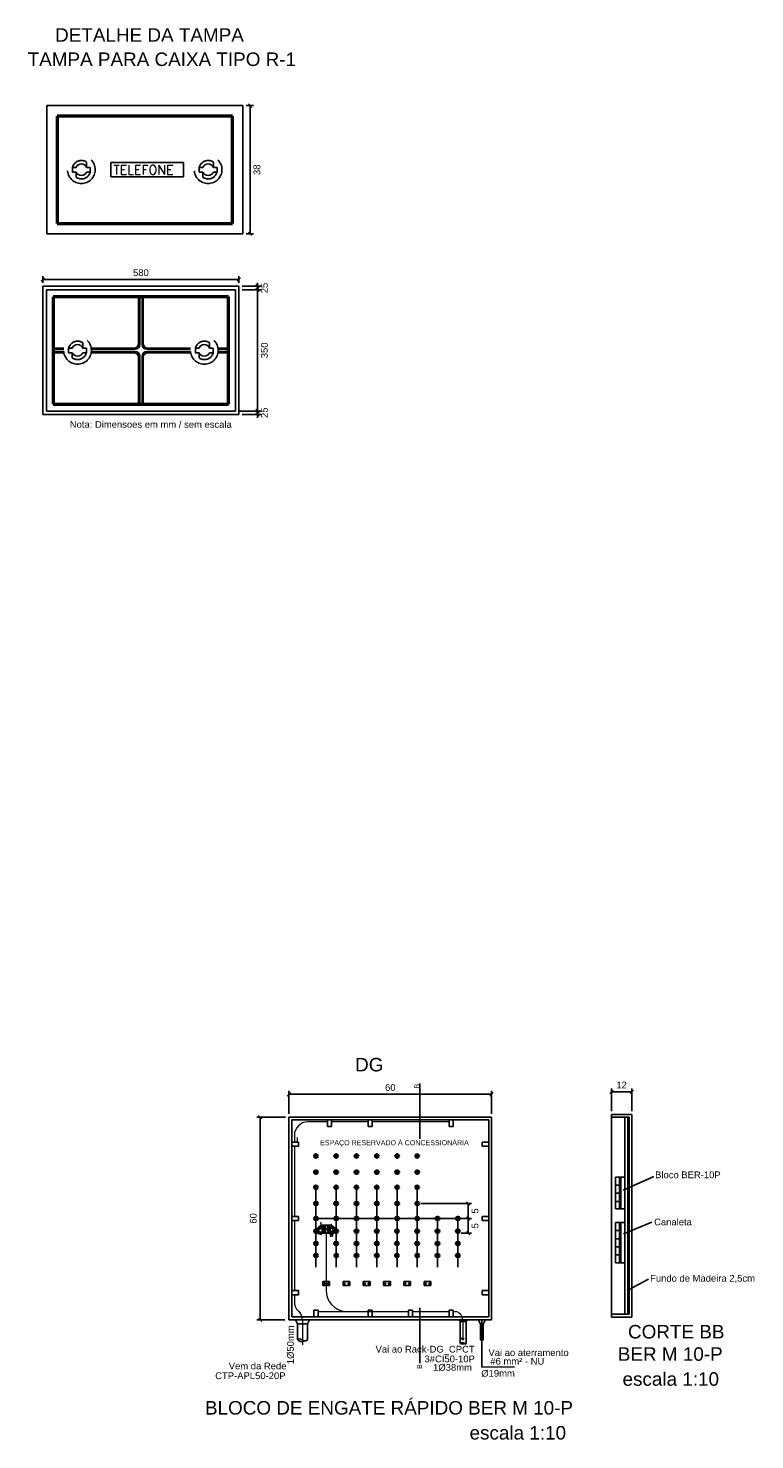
# Model space of a CAD drawing. Header units: millimetres. Extents: x 15 to 133, y 12 to 160.
# Tile 88 of 92: x 130.81 to 132.96, y 14.54 to 18.72. Entities that reach past the tile are written whole.
import ezdxf

# ---------------------------------------------------------------- set-up
doc = ezdxf.new("R2010")
doc.units = ezdxf.units.MM
doc.header["$MEASUREMENT"] = 0
doc.linetypes.add('HIDDEN2', pattern=[0.1875, 0.125, -0.0625])
for name, color, linetype, lineweight in [('Cotas -Marco Polo', 1, 'Continuous', 18), ('Fiação - Marco Polo', 3, 'Continuous', 9), ('Layout - Marco Polo', 252, 'Continuous', 25), ('Layout 01 - Marco Polo', 152, 'Continuous', 25), ('Layout-02 - Marco Polo', 243, 'Continuous', 50), ('Linha de Chamada - Marco Polo', 1, 'Continuous', 25), ('Projeção - Marco Polo', 50, 'Continuous', 25), ('Textos - Marco Polo', 143, 'Continuous', 25), ('Títulos - Marco Polo', 142, 'Continuous', 50)]:
    doc.layers.add(name, color=color, linetype=linetype, lineweight=lineweight)
doc.layers.get('0').off()
doc.styles.add('ROMAND', font='romand__.ttf', dxfattribs={"height": 5})
doc.styles.add('romans', font='romans')
doc.styles.add('Textos 1-10 - Marco Polo', font='arial.ttf', dxfattribs={"height": 0.02})
doc.styles.add('Textos 1-20 - Marco Polo', font='arial.ttf', dxfattribs={"height": 0.04})
doc.styles.add('Títulos 1-10 - Marco Polo', font='arial.ttf', dxfattribs={"height": 0.04})
doc.dimstyles.new('Escala 1-10 - Marco Polo', dxfattribs={"dimtxt": 0.02, "dimasz": 0.01, "dimexe": 0.01, "dimexo": 0.01, "dimgap": 0.01, "dimtad": 2, "dimdec": 0, "dimlfac": 100, "dimzin": 0, "dimdsep": 46, "dimtxsty": 'Textos 1-10 - Marco Polo', "dimblk": 'OBLIQUE', "dimcen": 0.01, "dimclrt": 2, "dimadec": 0, "dimazin": 0, "dimtfac": 1, "dimtdec": 0, "dimtix": 1, "dimtmove": 0, "dimatfit": 3, "dimfxl": 0, "dimtolj": 1, "dimtzin": 0, "dimarcsym": 0})

# ---------------------------------------------------------------- blocks, each defined once
blk = doc.blocks.new('_OBLIQUE')
at = {"color": 0, "linetype": 'ByBlock', "lineweight": -2}
blk.add_line((-0.5, -0.5), (0.5, 0.5), dxfattribs=at)
blk = doc.blocks.new('*D33')
at = {"layer": 'Cotas -Marco Polo', "color": 0, "lineweight": -2, "transparency": 16777216}
for p, q in [((131.5692, 15.4992), (131.4836, 15.4992)), ((131.4936, 15.4992), (131.4936, 14.8992)), ((131.5667, 14.8992), (131.4836, 14.8992))]:
    blk.add_line(p, q, dxfattribs=at)
at = {"layer": 'Defpoints', "color": 0, "transparency": 16777216}
for p in [(131.5792, 15.4992), (131.4936, 14.8992), (131.5767, 14.8992)]:
    blk.add_point(p, dxfattribs=at)
at = {"layer": 'Cotas -Marco Polo', "color": 0, "lineweight": -2, "transparency": 16777216, "xscale": 0.01, "yscale": 0.01, "zscale": 0.01}
for p, rotation in [((131.4936, 15.4992), 90), ((131.4936, 14.8992), 270)]:
    blk.add_blockref('_OBLIQUE', p, dxfattribs=dict(at, rotation=rotation))
at = {"layer": 'Cotas -Marco Polo', "color": 2, "transparency": 16777216, "insert": (131.4734, 15.1992), "char_height": 0.02, "attachment_point": 5, "rotation": 90, "style": 'Textos 1-10 - Marco Polo'}
blk.add_mtext('\\A1;60', dxfattribs=at)
blk = doc.blocks.new('*D22')
at = {"layer": 'Cotas -Marco Polo', "color": 0, "lineweight": -2, "transparency": 16777216}
for p, q in [((131.5792, 15.5092), (131.5792, 15.5766)), ((131.5792, 15.5666), (132.1792, 15.5666)), ((132.1792, 15.5092), (132.1792, 15.5766))]:
    blk.add_line(p, q, dxfattribs=at)
at = {"layer": 'Defpoints', "color": 0, "transparency": 16777216}
for p in [(132.1792, 15.5666), (131.5792, 15.4992), (132.1792, 15.4992)]:
    blk.add_point(p, dxfattribs=at)
at = {"layer": 'Cotas -Marco Polo', "color": 0, "lineweight": -2, "transparency": 16777216, "xscale": 0.01, "yscale": 0.01, "zscale": 0.01, "rotation": 180}
blk.add_blockref('_OBLIQUE', (131.5792, 15.5666), dxfattribs=at)
at = {"layer": 'Cotas -Marco Polo', "color": 0, "lineweight": -2, "transparency": 16777216, "xscale": 0.01, "yscale": 0.01, "zscale": 0.01}
blk.add_blockref('_OBLIQUE', (132.1792, 15.5666), dxfattribs=at)
at = {"layer": 'Cotas -Marco Polo', "color": 2, "transparency": 16777216, "insert": (131.8792, 15.5868), "char_height": 0.02, "attachment_point": 5, "style": 'Textos 1-10 - Marco Polo'}
blk.add_mtext('\\A1;60', dxfattribs=at)
blk = doc.blocks.new('*D34')
at = {"layer": 'Cotas -Marco Polo', "color": 0, "lineweight": -2, "transparency": 16777216}
for p, q in [((132.5341, 15.5171), (132.5341, 15.5841)), ((132.5341, 15.5741), (132.5941, 15.5741)), ((132.5941, 15.5171), (132.5941, 15.5841))]:
    blk.add_line(p, q, dxfattribs=at)
at = {"layer": 'Defpoints', "color": 0, "transparency": 16777216}
for p in [(132.5941, 15.5741), (132.5341, 15.5071), (132.5941, 15.5071)]:
    blk.add_point(p, dxfattribs=at)
at = {"layer": 'Cotas -Marco Polo', "color": 0, "lineweight": -2, "transparency": 16777216, "xscale": 0.01, "yscale": 0.01, "zscale": 0.01, "rotation": 180}
blk.add_blockref('_OBLIQUE', (132.5341, 15.5741), dxfattribs=at)
at = {"layer": 'Cotas -Marco Polo', "color": 0, "lineweight": -2, "transparency": 16777216, "xscale": 0.01, "yscale": 0.01, "zscale": 0.01}
blk.add_blockref('_OBLIQUE', (132.5941, 15.5741), dxfattribs=at)
at = {"layer": 'Cotas -Marco Polo', "color": 2, "transparency": 16777216, "insert": (132.5641, 15.5942), "char_height": 0.02, "attachment_point": 5, "style": 'Textos 1-10 - Marco Polo'}
blk.add_mtext('\\A1;12', dxfattribs=at)
blk = doc.blocks.new('*D35')
at = {"layer": 'Cotas -Marco Polo', "color": 0, "lineweight": -2, "transparency": 16777216}
for p, q in [((131.9692, 15.2432), (132.1199, 15.2432)), ((132.1099, 15.1992), (132.1099, 15.2432)), ((132.0892, 15.1992), (132.1199, 15.1992))]:
    blk.add_line(p, q, dxfattribs=at)
at = {"layer": 'Defpoints', "color": 0, "transparency": 16777216}
for p in [(131.9592, 15.2432), (132.1099, 15.2432), (132.0792, 15.1992)]:
    blk.add_point(p, dxfattribs=at)
at = {"layer": 'Cotas -Marco Polo', "color": 0, "lineweight": -2, "transparency": 16777216, "xscale": 0.01, "yscale": 0.01, "zscale": 0.01}
for p, rotation in [((132.1099, 15.2432), 90), ((132.1099, 15.1992), 270)]:
    blk.add_blockref('_OBLIQUE', p, dxfattribs=dict(at, rotation=rotation))
at = {"layer": 'Cotas -Marco Polo', "color": 2, "transparency": 16777216, "insert": (132.1301, 15.2212), "char_height": 0.02, "attachment_point": 5, "rotation": 90, "style": 'Textos 1-10 - Marco Polo'}
blk.add_mtext('\\A1;5', dxfattribs=at)
blk = doc.blocks.new('*D23')
at = {"layer": 'Cotas -Marco Polo', "color": 0, "lineweight": -2, "transparency": 16777216}
for p, q in [((131.4528, 18.4942), (131.474, 18.4942)), ((131.464, 18.4942), (131.464, 18.1147)), ((131.4524, 18.1147), (131.474, 18.1147))]:
    blk.add_line(p, q, dxfattribs=at)
at = {"layer": 'Defpoints', "color": 0, "transparency": 16777216}
for p in [(131.4428, 18.4942), (131.4424, 18.1147), (131.464, 18.1147)]:
    blk.add_point(p, dxfattribs=at)
at = {"layer": 'Cotas -Marco Polo', "color": 0, "lineweight": -2, "transparency": 16777216, "xscale": 0.01, "yscale": 0.01, "zscale": 0.01}
for p, rotation in [((131.464, 18.4942), 90), ((131.464, 18.1147), 270)]:
    blk.add_blockref('_OBLIQUE', p, dxfattribs=dict(at, rotation=rotation))
at = {"layer": 'Cotas -Marco Polo', "color": 2, "transparency": 16777216, "insert": (131.4843, 18.3045), "char_height": 0.02, "attachment_point": 5, "rotation": 90, "style": 'Textos 1-10 - Marco Polo'}
blk.add_mtext('\\A1;38', dxfattribs=at)
blk = doc.blocks.new('*D24')
at = {"layer": 'Cotas -Marco Polo', "color": 0, "lineweight": -2, "transparency": 16777216}
for p, q in [((130.8505, 17.9692), (130.8505, 17.9893)), ((130.8505, 17.9793), (131.431, 17.9793)), ((131.431, 17.9692), (131.431, 17.9893))]:
    blk.add_line(p, q, dxfattribs=at)
at = {"layer": 'Defpoints', "color": 0, "transparency": 16777216}
for p in [(131.431, 17.9793), (130.8505, 17.9592), (131.431, 17.9592)]:
    blk.add_point(p, dxfattribs=at)
at = {"layer": 'Cotas -Marco Polo', "color": 0, "lineweight": -2, "transparency": 16777216, "xscale": 0.01, "yscale": 0.01, "zscale": 0.01, "rotation": 180}
blk.add_blockref('_OBLIQUE', (130.8505, 17.9793), dxfattribs=at)
at = {"layer": 'Cotas -Marco Polo', "color": 0, "lineweight": -2, "transparency": 16777216, "xscale": 0.01, "yscale": 0.01, "zscale": 0.01}
blk.add_blockref('_OBLIQUE', (131.431, 17.9793), dxfattribs=at)
at = {"layer": 'Cotas -Marco Polo', "color": 2, "transparency": 16777216, "insert": (131.1408, 17.9995), "char_height": 0.02, "attachment_point": 5, "style": 'Textos 1-10 - Marco Polo'}
blk.add_mtext('\\A1;580', dxfattribs=at)
blk = doc.blocks.new('*D25')
at = {"layer": 'Cotas -Marco Polo', "color": 0, "lineweight": -2, "transparency": 16777216}
for p, q in [((131.441, 17.9592), (131.4962, 17.9592)), ((131.441, 17.9491), (131.4962, 17.9491)), ((131.4862, 17.9592), (131.4862, 17.9692)), ((131.4862, 17.9592), (131.4862, 17.9491)), ((131.4862, 17.9491), (131.4862, 17.9391))]:
    blk.add_line(p, q, dxfattribs=at)
at = {"layer": 'Defpoints', "color": 0, "transparency": 16777216}
for p in [(131.431, 17.9592), (131.431, 17.9491), (131.4862, 17.9491)]:
    blk.add_point(p, dxfattribs=at)
at = {"layer": 'Cotas -Marco Polo', "color": 0, "lineweight": -2, "transparency": 16777216, "xscale": 0.01, "yscale": 0.01, "zscale": 0.01}
for p, rotation in [((131.4862, 17.9592), 270), ((131.4862, 17.9491), 90)]:
    blk.add_blockref('_OBLIQUE', p, dxfattribs=dict(at, rotation=rotation))
at = {"layer": 'Cotas -Marco Polo', "color": 2, "transparency": 16777216, "insert": (131.5064, 17.9542), "char_height": 0.02, "attachment_point": 5, "rotation": 90, "style": 'Textos 1-10 - Marco Polo'}
blk.add_mtext('\\A1;25', dxfattribs=at)
blk = doc.blocks.new('*D36')
at = {"layer": 'Cotas -Marco Polo', "color": 0, "lineweight": -2, "transparency": 16777216}
for p, q in [((131.441, 17.9491), (131.4962, 17.9491)), ((131.4862, 17.9491), (131.4862, 17.59)), ((131.4308, 17.59), (131.4962, 17.59))]:
    blk.add_line(p, q, dxfattribs=at)
at = {"layer": 'Defpoints', "color": 0, "transparency": 16777216}
for p in [(131.431, 17.9491), (131.4208, 17.59), (131.4862, 17.59)]:
    blk.add_point(p, dxfattribs=at)
at = {"layer": 'Cotas -Marco Polo', "color": 0, "lineweight": -2, "transparency": 16777216, "xscale": 0.01, "yscale": 0.01, "zscale": 0.01}
for p, rotation in [((131.4862, 17.9491), 90), ((131.4862, 17.59), 270)]:
    blk.add_blockref('_OBLIQUE', p, dxfattribs=dict(at, rotation=rotation))
at = {"layer": 'Cotas -Marco Polo', "color": 2, "transparency": 16777216, "insert": (131.5065, 17.7695), "char_height": 0.02, "attachment_point": 5, "rotation": 90, "style": 'Textos 1-10 - Marco Polo'}
blk.add_mtext('\\A1;350', dxfattribs=at)
blk = doc.blocks.new('*D37')
at = {"layer": 'Cotas -Marco Polo', "color": 0, "lineweight": -2, "transparency": 16777216}
for p, q in [((131.4862, 17.59), (131.4862, 17.6)), ((131.4308, 17.59), (131.4962, 17.59)), ((131.441, 17.5797), (131.4962, 17.5797)), ((131.4862, 17.59), (131.4862, 17.5797)), ((131.4862, 17.5797), (131.4862, 17.5697))]:
    blk.add_line(p, q, dxfattribs=at)
at = {"layer": 'Defpoints', "color": 0, "transparency": 16777216}
for p in [(131.4208, 17.59), (131.431, 17.5797), (131.4862, 17.5797)]:
    blk.add_point(p, dxfattribs=at)
at = {"layer": 'Cotas -Marco Polo', "color": 0, "lineweight": -2, "transparency": 16777216, "xscale": 0.01, "yscale": 0.01, "zscale": 0.01}
for p, rotation in [((131.4862, 17.59), 270), ((131.4862, 17.5797), 90)]:
    blk.add_blockref('_OBLIQUE', p, dxfattribs=dict(at, rotation=rotation))
at = {"layer": 'Cotas -Marco Polo', "color": 2, "transparency": 16777216, "insert": (131.5064, 17.5849), "char_height": 0.02, "attachment_point": 5, "rotation": 90, "style": 'Textos 1-10 - Marco Polo'}
blk.add_mtext('\\A1;25', dxfattribs=at)
blk = doc.blocks.new('*D28')
at = {"layer": 'Cotas -Marco Polo', "color": 0, "lineweight": -2, "transparency": 16777216}
for p, q in [((131.9692, 15.1992), (132.1199, 15.1992)), ((132.1099, 15.1552), (132.1099, 15.1992)), ((132.0892, 15.1552), (132.1199, 15.1552))]:
    blk.add_line(p, q, dxfattribs=at)
at = {"layer": 'Defpoints', "color": 0, "transparency": 16777216}
for p in [(131.9592, 15.1992), (132.1099, 15.1992), (132.0792, 15.1552)]:
    blk.add_point(p, dxfattribs=at)
at = {"layer": 'Cotas -Marco Polo', "color": 0, "lineweight": -2, "transparency": 16777216, "xscale": 0.01, "yscale": 0.01, "zscale": 0.01}
for p, rotation in [((132.1099, 15.1992), 90), ((132.1099, 15.1552), 270)]:
    blk.add_blockref('_OBLIQUE', p, dxfattribs=dict(at, rotation=rotation))
at = {"layer": 'Cotas -Marco Polo', "color": 2, "transparency": 16777216, "insert": (132.1301, 15.1772), "char_height": 0.02, "attachment_point": 5, "rotation": 90, "style": 'Textos 1-10 - Marco Polo'}
blk.add_mtext('\\A1;5', dxfattribs=at)

msp = doc.modelspace()

# ---------------------------------------------------------------- linework, layer by layer
at = {"layer": 'Fiação - Marco Polo'}
for p, q in [((131.6932, 15.4852), (131.6352, 15.4852)), ((131.8132, 15.4852), (131.7052, 15.4852)), ((132.0532, 15.4852), (131.8252, 15.4852)), ((131.5952, 15.4452), (131.5952, 15.4252)), ((131.6032, 15.4392), (131.6032, 15.4252)), ((131.5952, 15.4132), (131.5952, 15.2052)), ((131.5952, 15.1932), (131.5952, 14.9852)), ((131.6892, 15.1552), (131.6892, 14.9871)), ((131.5952, 14.9732), (131.5952, 14.9511)), ((131.6652, 14.9232), (131.9332, 14.9232)), ((131.9452, 14.9232), (132.0532, 14.9232)), ((132.0652, 14.9232), (132.0718, 14.9232)), ((131.6192, 14.8992), (131.6192, 14.8251)), ((132.094, 14.8386), (132.0905, 14.8458)), ((132.094, 14.8386), (132.0975, 14.8458))]:
    msp.add_line(p, q, dxfattribs=at)
at = {"layer": 'Fiação - Marco Polo', "linetype": 'HIDDEN2', "ltscale": 0.05}
msp.add_line((132.0936, 14.8977), (132.094, 14.8386), dxfattribs=at)
at = {"layer": 'Fiação - Marco Polo'}
for centre, radius, start, end in [((131.6352, 15.4452), 0.04, 90, 180), ((131.7522, 14.986), 0.063, 178.9498, 264.4421), ((131.6297, 14.9511), 0.0346, 179.8459, 238.1641), ((132.0693, 14.899), 0.0244, 356.9033, 84.0505), ((131.5698, 14.8946), 0.0496, 5.3771, 33.0678)]:
    msp.add_arc(centre, radius, start, end, dxfattribs=at)
at = {"layer": 'Layout - Marco Polo'}
for p, q in [((130.938, 18.3113), (130.9488, 18.3113)), ((130.938, 18.3113), (130.938, 18.2976)), ((130.9801, 18.3113), (130.9801, 18.3269)), ((130.9801, 18.3113), (130.9909, 18.3113)), ((130.9909, 18.3113), (130.9909, 18.2976)), ((131.3133, 18.3113), (131.3241, 18.3113)), ((131.3133, 18.3113), (131.3133, 18.2976)), ((131.3555, 18.3113), (131.3555, 18.3269)), ((131.3555, 18.3113), (131.3663, 18.3113)), ((131.3663, 18.3113), (131.3663, 18.2976)), ((130.938, 18.2976), (130.9488, 18.2976)), ((130.9488, 18.2976), (130.9488, 18.2821)), ((130.9801, 18.2976), (130.9909, 18.2976)), ((131.3133, 18.2976), (131.3241, 18.2976)), ((131.3241, 18.2976), (131.3241, 18.2821)), ((131.3555, 18.2976), (131.3663, 18.2976)), ((131.1339, 17.9284), (131.1339, 17.79)), ((131.1373, 17.9284), (131.1373, 17.7866)), ((131.1442, 17.9284), (131.1442, 17.7866)), ((131.1476, 17.9284), (131.1476, 17.79)), ((130.9122, 17.7763), (130.8813, 17.7763)), ((130.9122, 17.7729), (130.8813, 17.7729)), ((130.9122, 17.766), (130.8813, 17.766)), ((131.1203, 17.7763), (130.994, 17.7763)), ((131.1237, 17.7729), (130.994, 17.7729)), ((131.1237, 17.766), (130.994, 17.766)), ((131.2876, 17.7729), (131.1579, 17.7729)), ((131.2876, 17.766), (131.1579, 17.766)), ((131.2876, 17.7763), (131.1613, 17.7763)), ((131.4002, 17.7763), (131.3693, 17.7763)), ((131.4002, 17.7729), (131.3693, 17.7729)), ((131.4002, 17.766), (131.3693, 17.766)), ((130.9122, 17.7626), (130.8813, 17.7626)), ((131.1203, 17.7626), (130.994, 17.7626)), ((131.1339, 17.749), (131.1339, 17.6105)), ((131.1373, 17.7524), (131.1373, 17.6105)), ((131.1442, 17.7524), (131.1442, 17.6105)), ((131.1476, 17.749), (131.1476, 17.6105)), ((131.2876, 17.7626), (131.1613, 17.7626)), ((131.4002, 17.7626), (131.3693, 17.7626)), ((132.5341, 15.4991), (132.5341, 14.9151)), ((132.5741, 14.9151), (132.5741, 15.4991)), ((132.5821, 14.9151), (132.5821, 15.4991)), ((132.5461, 15.3215), (132.5741, 15.3215)), ((132.5461, 15.2271), (132.5461, 15.3215)), ((132.5581, 15.2271), (132.5581, 15.3215)), ((132.5621, 15.2271), (132.5621, 15.3215)), ((131.6592, 15.2953), (131.6592, 15.0552)), ((131.7192, 15.2953), (131.7192, 15.0552)), ((131.7792, 15.2953), (131.7792, 15.0552)), ((131.8392, 15.2953), (131.8392, 15.0552)), ((131.8992, 15.2953), (131.8992, 15.0552)), ((131.9592, 15.2953), (131.9592, 15.0552)), ((132.5461, 15.2975), (132.5581, 15.2975)), ((132.5461, 15.2735), (132.5581, 15.2735)), ((132.5461, 15.2495), (132.5581, 15.2495)), ((132.5461, 15.2271), (132.5741, 15.2271)), ((132.0792, 15.1992), (131.6592, 15.1992)), ((132.0192, 15.1976), (132.0192, 15.1032)), ((132.0192, 15.1976), (132.0192, 15.0552)), ((132.0792, 15.1976), (132.0792, 15.0552)), ((132.5461, 15.0671), (132.5461, 15.1871)), ((132.5461, 15.1871), (132.5741, 15.1871)), ((132.5581, 15.0671), (132.5581, 15.1871)), ((132.5621, 15.0671), (132.5621, 15.1871)), ((132.5461, 15.1631), (132.5581, 15.1631)), ((132.5461, 15.1391), (132.5581, 15.1391)), ((132.5461, 15.1151), (132.5581, 15.1151)), ((132.5461, 15.0911), (132.5581, 15.0911)), ((132.5461, 15.0671), (132.5741, 15.0671)), ((131.6793, 15.0121), (131.6993, 15.0121)), ((131.6793, 15.0001), (131.6793, 15.0121)), ((131.6835, 15.0069), (131.6846, 15.0055)), ((131.6944, 15.0069), (131.6955, 15.0055)), ((131.6993, 15.0001), (131.6993, 15.0121)), ((131.7393, 15.0121), (131.7593, 15.0121)), ((131.7393, 15.0001), (131.7393, 15.0121)), ((131.7436, 15.0069), (131.7447, 15.0055)), ((131.7544, 15.0069), (131.7556, 15.0055)), ((131.7593, 15.0001), (131.7593, 15.0121)), ((131.7993, 15.0001), (131.7993, 15.0121)), ((131.7993, 15.0121), (131.8193, 15.0121)), ((131.8035, 15.0069), (131.8047, 15.0055)), ((131.8144, 15.0069), (131.8155, 15.0055)), ((131.8193, 15.0001), (131.8193, 15.0121)), ((131.8594, 15.0001), (131.8594, 15.0121)), ((131.8594, 15.0121), (131.8794, 15.0121)), ((131.8636, 15.0069), (131.8648, 15.0055)), ((131.8745, 15.0069), (131.8756, 15.0055)), ((131.8794, 15.0001), (131.8794, 15.0121)), ((131.9194, 15.0121), (131.9394, 15.0121)), ((131.9194, 15.0001), (131.9194, 15.0121)), ((131.9236, 15.0069), (131.9248, 15.0055)), ((131.9345, 15.0069), (131.9357, 15.0055)), ((131.9394, 15.0001), (131.9394, 15.0121)), ((131.9795, 15.0121), (131.9995, 15.0121)), ((131.9795, 15.0001), (131.9795, 15.0121)), ((131.9837, 15.0069), (131.9849, 15.0055)), ((131.9946, 15.0069), (131.9957, 15.0055)), ((131.9995, 15.0001), (131.9995, 15.0121)), ((131.6793, 15.0001), (131.6993, 15.0001)), ((131.7393, 15.0001), (131.7593, 15.0001)), ((131.7993, 15.0001), (131.8193, 15.0001)), ((131.8594, 15.0001), (131.8794, 15.0001)), ((131.9194, 15.0001), (131.9394, 15.0001)), ((131.9795, 15.0001), (131.9995, 15.0001))]:
    msp.add_line(p, q, dxfattribs=at)
at = {"layer": 'Layout - Marco Polo', "linetype": 'HIDDEN2'}
for p, q in [((130.9687, 17.7763), (130.9687, 17.7919)), ((131.3441, 17.7763), (131.3441, 17.7919)), ((130.9374, 17.7626), (130.9374, 17.747)), ((131.3128, 17.7626), (131.3128, 17.747))]:
    msp.add_line(p, q, dxfattribs=at)
for centre in [(130.9644, 18.3045), (131.3398, 18.3045), (130.9531, 17.7695), (131.3285, 17.7695)]:
    msp.add_circle(centre, 0.041, dxfattribs=at)
at = {"layer": 'Layout - Marco Polo'}
for centre in [(131.684, 15.0062), (131.6949, 15.0062), (131.7441, 15.0062), (131.755, 15.0062), (131.8041, 15.0062), (131.8149, 15.0062), (131.8641, 15.0062), (131.875, 15.0062), (131.9242, 15.0062), (131.935, 15.0062), (131.9842, 15.0062), (131.9951, 15.0062)]:
    msp.add_circle(centre, 0.0013, dxfattribs=at)
at = {"layer": 'Layout - Marco Polo', "linetype": 'HIDDEN2'}
for centre, start, end in [((130.9644, 18.3045), 55.0528, 165.5225), ((131.3398, 18.3045), 55.0528, 165.5225), ((130.9644, 18.3045), 235.0528, 345.5225), ((131.3398, 18.3045), 235.0528, 345.5225), ((130.9531, 17.7695), 55.0528, 165.5225), ((131.3285, 17.7695), 55.0528, 165.5225), ((130.9531, 17.7695), 235.0528, 345.5225), ((131.3285, 17.7695), 235.0528, 345.5225)]:
    msp.add_arc(centre, 0.0273, start, end, dxfattribs=at)
at = {"layer": 'Layout - Marco Polo'}
for centre, radius, start, end in [((130.9644, 18.3045), 0.0171, 23.5782, 156.4218), ((131.3398, 18.3045), 0.0171, 23.5782, 156.4218), ((130.9644, 18.3045), 0.0171, 203.5782, 336.4218), ((131.3398, 18.3045), 0.0171, 203.5782, 336.4218), ((131.1203, 17.79), 0.0137, 270, 0), ((131.1237, 17.7866), 0.0137, 270, 0), ((131.1237, 17.7524), 0.0137, 0, 90), ((131.1579, 17.7866), 0.0137, 180, 270), ((131.1579, 17.7524), 0.0137, 90, 180), ((131.1613, 17.79), 0.0137, 180, 270), ((131.1203, 17.749), 0.0137, 0, 90), ((131.1613, 17.749), 0.0137, 90, 180)]:
    msp.add_arc(centre, radius, start, end, dxfattribs=at)
at = {"layer": 'Layout 01 - Marco Polo'}
for p, q in [((131.4424, 18.4942), (130.8619, 18.4942)), ((130.8619, 18.4942), (130.8619, 18.1147)), ((131.4424, 18.1147), (131.4424, 18.4942)), ((131.0521, 18.3254), (131.2673, 18.3254)), ((131.0521, 18.3254), (131.0521, 18.2835)), ((131.2673, 18.3254), (131.2673, 18.2835)), ((131.0521, 18.2835), (131.2673, 18.2835)), ((130.8619, 18.1147), (131.4424, 18.1147)), ((131.431, 17.9592), (130.8505, 17.9592)), ((130.8505, 17.9592), (130.8505, 17.5797)), ((131.4208, 17.949), (130.8608, 17.949)), ((130.8608, 17.949), (130.8608, 17.59)), ((131.4208, 17.59), (131.4208, 17.949)), ((131.431, 17.5797), (131.431, 17.9592)), ((130.9266, 17.7763), (130.9374, 17.7763)), ((130.9266, 17.7763), (130.9266, 17.7626)), ((130.9687, 17.7763), (130.9796, 17.7763)), ((130.9796, 17.7763), (130.9796, 17.7626)), ((131.302, 17.7763), (131.3128, 17.7763)), ((131.302, 17.7763), (131.302, 17.7626)), ((131.3441, 17.7763), (131.3549, 17.7763)), ((131.3549, 17.7763), (131.3549, 17.7626)), ((130.9266, 17.7626), (130.9374, 17.7626)), ((130.9687, 17.7626), (130.9796, 17.7626)), ((131.302, 17.7626), (131.3128, 17.7626)), ((131.3441, 17.7626), (131.3549, 17.7626)), ((130.8505, 17.5797), (131.431, 17.5797)), ((130.8608, 17.59), (131.4208, 17.59)), ((132.5341, 15.4991), (132.5341, 15.5071)), ((132.5941, 15.5071), (132.5341, 15.5071)), ((132.5941, 14.9071), (132.5941, 15.5071)), ((132.1792, 15.4992), (131.5792, 15.4992)), ((131.5792, 15.4992), (131.5792, 14.8992)), ((132.1712, 15.4912), (131.5872, 15.4912)), ((131.5872, 15.4912), (131.5872, 14.9072)), ((131.6932, 15.4912), (131.6932, 15.4712)), ((131.7052, 15.4712), (131.6932, 15.4712)), ((131.7052, 15.4912), (131.7052, 15.4712)), ((131.8132, 15.4912), (131.8132, 15.4712)), ((131.8252, 15.4712), (131.8132, 15.4712)), ((131.8252, 15.4912), (131.8252, 15.4712)), ((132.0532, 15.4912), (132.0532, 15.4712)), ((132.0652, 15.4712), (132.0532, 15.4712)), ((132.0652, 15.4912), (132.0652, 15.4712)), ((132.1712, 14.9072), (132.1712, 15.4912)), ((132.1792, 14.8992), (132.1792, 15.4992)), ((132.5861, 15.4991), (132.5341, 15.4991)), ((132.5861, 14.9151), (132.5861, 15.4991)), ((131.6072, 15.4252), (131.5872, 15.4252)), ((131.6072, 15.4252), (131.6072, 15.4132)), ((132.1512, 15.4132), (132.1512, 15.4252)), ((132.1712, 15.4252), (132.1512, 15.4252)), ((131.6072, 15.4132), (131.5872, 15.4132)), ((132.1712, 15.4132), (132.1512, 15.4132)), ((131.5872, 15.2052), (131.6072, 15.2052)), ((131.5872, 15.1932), (131.6072, 15.1932)), ((131.6072, 15.2052), (131.6072, 15.1932)), ((131.6772, 15.1792), (131.6772, 15.1544)), ((131.7012, 15.1792), (131.6772, 15.1792)), ((131.7012, 15.1535), (131.7012, 15.1792)), ((132.1512, 15.1932), (132.1512, 15.2052)), ((132.1512, 15.2052), (132.1712, 15.2052)), ((132.1512, 15.1932), (132.1712, 15.1932)), ((131.6772, 15.1672), (131.7012, 15.1672)), ((131.7012, 15.1552), (131.6772, 15.1552)), ((131.5872, 14.9852), (131.6072, 14.9852)), ((131.5872, 14.9732), (131.6072, 14.9732)), ((131.6072, 14.9852), (131.6072, 14.9732)), ((132.1512, 14.9852), (132.1712, 14.9852)), ((132.1512, 14.9732), (132.1512, 14.9852)), ((132.1512, 14.9732), (132.1712, 14.9732)), ((131.6532, 14.9272), (131.6532, 14.9072)), ((131.6532, 14.9272), (131.6652, 14.9272)), ((131.6652, 14.9272), (131.6652, 14.9072)), ((131.8132, 14.9272), (131.8252, 14.9272)), ((131.8132, 14.9272), (131.8132, 14.9072)), ((131.8252, 14.9272), (131.8252, 14.9072)), ((131.9332, 14.9272), (131.9452, 14.9272)), ((131.9332, 14.9272), (131.9332, 14.9072)), ((131.9452, 14.9272), (131.9452, 14.9072)), ((132.0532, 14.9272), (132.0652, 14.9272)), ((132.0532, 14.9272), (132.0532, 14.9072)), ((132.0652, 14.9272), (132.0652, 14.9072)), ((131.5792, 14.8992), (132.1792, 14.8992)), ((131.5872, 14.9072), (132.1712, 14.9072)), ((131.6042, 14.8872), (131.5986, 14.8992)), ((131.6042, 14.8872), (131.6042, 14.8416)), ((131.6042, 14.8872), (131.6342, 14.8872)), ((131.6342, 14.8872), (131.6398, 14.8992)), ((131.6342, 14.8872), (131.6342, 14.8416)), ((132.0861, 14.8941), (132.0811, 14.8991)), ((132.0861, 14.8941), (132.0861, 14.8291)), ((132.0861, 14.8941), (132.1039, 14.8941)), ((132.1039, 14.8941), (132.1089, 14.8991)), ((132.1039, 14.8941), (132.1039, 14.8291)), ((132.1461, 14.8857), (132.1405, 14.8977)), ((132.1461, 14.8857), (132.1461, 14.8401)), ((132.1461, 14.8857), (132.1541, 14.8857)), ((132.1541, 14.8857), (132.1597, 14.8977)), ((132.1541, 14.8857), (132.1541, 14.8401)), ((132.5341, 14.9151), (132.5861, 14.9151)), ((132.5341, 14.9071), (132.5341, 14.9151)), ((132.5341, 14.9071), (132.5941, 14.9071)), ((132.0915, 14.8287), (132.0911, 14.8291)), ((132.0918, 14.8291), (132.0914, 14.8295)), ((132.0925, 14.8291), (132.0918, 14.8298)), ((132.0932, 14.8277), (132.0918, 14.8291)), ((132.0932, 14.8291), (132.0921, 14.8302)), ((132.0941, 14.8275), (132.0925, 14.8291)), ((132.0939, 14.8291), (132.0926, 14.8304)), ((132.0946, 14.8291), (132.0931, 14.8307)), ((132.0949, 14.8274), (132.0932, 14.8291)), ((132.0953, 14.8291), (132.0936, 14.8308)), ((132.0955, 14.8275), (132.0939, 14.8291)), ((132.096, 14.8291), (132.0942, 14.831)), ((132.0961, 14.8276), (132.0946, 14.8291)), ((132.0967, 14.8291), (132.0948, 14.831)), ((132.0967, 14.8278), (132.0953, 14.8291)), ((132.0974, 14.8291), (132.0956, 14.8309)), ((132.0971, 14.828), (132.096, 14.8291)), ((132.0982, 14.8291), (132.0966, 14.8307)), ((132.0976, 14.8282), (132.0967, 14.8291)), ((132.098, 14.8285), (132.0974, 14.8291)), ((132.0984, 14.8289), (132.0982, 14.8291))]:
    msp.add_line(p, q, dxfattribs=at)
for centre, radius, start, end in [((130.9531, 17.7695), 0.0171, 23.5782, 156.4218), ((131.3285, 17.7695), 0.0171, 23.5782, 156.4218), ((130.9531, 17.7695), 0.0171, 203.5782, 336.4218), ((131.3285, 17.7695), 0.0171, 203.5782, 336.4218), ((132.1384, 15.4962), 0.04, 180, 180), ((131.6087, 14.8194), 0.0227, 54.9211, 101.4195), ((131.616, 14.8479), 0.0133, 207.9115, 305.1453), ((131.6266, 14.8447), 0.00827, 234.9211, 338.09), ((132.1473, 14.8344), 0.00577, 54.9211, 101.4195), ((132.1491, 14.8417), 0.00337, 207.9115, 305.1453), ((132.1482, 14.841), 0.00231, 204.3521, 308.3804), ((132.1511, 14.8417), 0.00337, 234.8547, 332.0885), ((132.153, 14.8344), 0.00577, 78.5805, 125.0789), ((132.152, 14.841), 0.00231, 231.6196, 335.6479), ((132.0923, 14.8198), 0.0112, 55.9573, 124.0427), ((132.0923, 14.8399), 0.0125, 239.978, 300.022), ((132.1013, 14.83), 0.00282, 198.7991, 341.2009)]:
    msp.add_arc(centre, radius, start, end, dxfattribs=at)
at = {"layer": 'Layout-02 - Marco Polo'}
for p, q in [((131.4116, 18.4635), (130.8926, 18.4635)), ((130.8926, 18.4635), (130.8926, 18.1455)), ((131.4116, 18.1455), (131.4116, 18.4635)), ((130.8926, 18.1455), (131.4116, 18.1455)), ((131.4002, 17.9284), (130.8813, 17.9284)), ((130.8813, 17.9284), (130.8813, 17.6105)), ((131.4002, 17.6105), (131.4002, 17.9284)), ((130.8813, 17.6105), (131.4002, 17.6105)), ((131.6616, 15.1655), (131.6772, 15.1792)), ((131.6624, 15.1642), (131.6772, 15.1776)), ((131.7168, 15.1647), (131.7012, 15.1792)), ((131.7161, 15.164), (131.7012, 15.1776)), ((131.6616, 15.1583), (131.6772, 15.1544)), ((131.6624, 15.159), (131.6772, 15.1552)), ((131.7152, 15.1615), (131.7012, 15.1552)), ((131.7157, 15.1596), (131.7012, 15.1535))]:
    msp.add_line(p, q, dxfattribs=at)
for centre in [(131.6592, 15.3839), (131.7192, 15.3839), (131.7192, 15.3839), (131.7792, 15.3839), (131.7792, 15.3839), (131.8392, 15.3839), (131.8392, 15.3839), (131.8992, 15.3839), (131.8992, 15.3839), (131.9592, 15.3839), (131.6592, 15.3359), (131.7192, 15.3359), (131.7792, 15.3359), (131.7792, 15.3359), (131.8392, 15.3359), (131.8392, 15.3359), (131.8992, 15.3359), (131.8992, 15.3359), (131.9592, 15.3359), (131.6592, 15.2912), (131.7192, 15.2912), (131.7192, 15.2912), (131.7792, 15.2912), (131.7792, 15.2912), (131.8392, 15.2912), (131.8392, 15.2912), (131.8992, 15.2912), (131.8992, 15.2912), (131.9592, 15.2912), (131.6592, 15.2432), (131.7192, 15.2432), (131.7192, 15.2432), (131.7792, 15.2432), (131.7792, 15.2432), (131.8392, 15.2432), (131.8392, 15.2432), (131.8992, 15.2432), (131.8992, 15.2432), (131.9592, 15.2432), (131.6592, 15.1992), (131.7192, 15.1992), (131.7792, 15.1992), (131.8392, 15.1992), (131.8992, 15.1992), (131.9592, 15.1992), (132.0192, 15.1992), (132.0792, 15.1992), (131.6592, 15.1615), (131.7192, 15.1615), (131.7792, 15.1615), (131.8392, 15.1615), (131.899, 15.1615), (131.959, 15.1615), (132.019, 15.1615), (132.079, 15.1615), (131.6592, 15.1252), (131.6592, 15.089), (131.7192, 15.1252), (131.7195, 15.089), (131.7789, 15.089), (131.7792, 15.1252), (131.8392, 15.1252), (131.8392, 15.089), (131.899, 15.1252), (131.899, 15.089), (131.959, 15.1252), (131.9593, 15.089), (132.0187, 15.089), (132.019, 15.1252), (132.079, 15.1252), (132.079, 15.089)]:
    msp.add_circle(centre, 0.00401, dxfattribs=at)
at = {"layer": 'Linha de Chamada - Marco Polo'}
for p, q in [((131.967, 15.5984), (131.967, 15.4345)), ((132.5688, 15.2832), (132.6591, 15.3236)), ((132.5699, 15.1535), (132.6539, 15.1878)), ((132.5802, 14.9855), (132.6436, 15.0194)), ((131.967, 14.7705), (131.967, 14.9343)), ((132.1501, 14.8977), (132.1501, 14.7591)), ((132.1501, 14.7591), (132.2472, 14.7597))]:
    msp.add_line(p, q, dxfattribs=at)
at = {"layer": 'Projeção - Marco Polo'}
msp.add_line((132.1501, 14.8977), (132.1501, 14.8235), dxfattribs=at)

# ---------------------------------------------------------------- texts
at = {"layer": 'Textos - Marco Polo'}
for s, height, style, p in [('TELEFONE', 0.02735, 'ROMAND', (131.0591, 18.2905)), ('Nota: Dimensoes em mm / sem escala', 0.02, 'Textos 1-10 - Marco Polo', (130.9301, 17.5403)), ('DG', 0.04, 'Textos 1-20 - Marco Polo', (131.7751, 15.6345)), ('ESPAÇO RESERVADO À CONCESSIONÁRIA', 0.015, 'Textos 1-10 - Marco Polo', (131.6715, 15.4158)), ('Bloco BER-10P', 0.02, 'Textos 1-10 - Marco Polo', (132.6634, 15.3182)), ('1', 0.0056, 'romans', (131.6706, 15.181)), ('BER', 0.008, 'romans', (131.6777, 15.1692)), ('Canaleta', 0.02, 'Textos 1-10 - Marco Polo', (132.6604, 15.1785)), ('BER', 0.008, 'romans', (131.6777, 15.1572)), ('20', 0.0056, 'romans', (131.7002, 15.1465)), ('Fundo de Madeira 2,5cm', 0.02, 'Textos 1-10 - Marco Polo', (132.6486, 15.0118)), ('Vai ao Rack-DG_CPCT', 0.02, 'Textos 1-10 - Marco Polo', (131.8356, 14.8019)), ('Vai ao aterramento', 0.02, 'Textos 1-10 - Marco Polo', (132.1698, 14.7916)), ('Vem da Rede', 0.02, 'Textos 1-10 - Marco Polo', (131.4009, 14.7521)), ('3#CI50-10P', 0.02, 'Textos 1-10 - Marco Polo', (131.9805, 14.7731)), ('1%%C38mm', 0.02, 'Textos 1-10 - Marco Polo', (132.006, 14.748)), ('#6 mm² - NU', 0.02, 'Textos 1-10 - Marco Polo', (132.1754, 14.7662)), ('CTP-APL50-20P', 0.02, 'Textos 1-10 - Marco Polo', (131.3608, 14.7232)), ('%%c19mm', 0.02, 'Textos 1-10 - Marco Polo', (132.1486, 14.7305))]:
    msp.add_text(s, height=height, dxfattribs=dict(at, style=style)).set_placement(p)
at = {"layer": 'Textos - Marco Polo', "style": 'Textos 1-10 - Marco Polo'}
for s, height, p in [('B', 0.015, (131.9656, 15.5834)), ('1%%C50mm', 0.02, (131.5936, 14.7674)), ('B', 0.015, (131.9731, 14.7534))]:
    msp.add_text(s, height=height, rotation=90, dxfattribs=at).set_placement(p)
at = {"layer": 'Títulos - Marco Polo', "style": 'Títulos 1-10 - Marco Polo'}
for s, p in [('DETALHE DA TAMPA', (130.8868, 18.6835)), ('TAMPA PARA CAIXA TIPO R-1', (130.8054, 18.6116))]:
    msp.add_text(s, height=0.04, dxfattribs=at).set_placement(p)
at = {"layer": 'Títulos - Marco Polo', "char_height": 0.04, "width": 2.97578, "attachment_point": 1, "style": 'Títulos 1-10 - Marco Polo'}
for s, insert in [('CORTE BB', (132.5831, 14.8836)), (' BER M 10-P', (132.5375, 14.8175)), ('escala 1:10', (132.5669, 14.7436)), ('BLOCO DE ENGATE RÁPIDO BER M 10-P', (131.3305, 14.6583)), ('escala 1:10', (132.1139, 14.5844))]:
    msp.add_mtext(s, dxfattribs=dict(at, insert=insert))

# ---------------------------------------------------------------- dimensions: what is measured, and where the dimension line sits
at = {"layer": 'Cotas -Marco Polo'}
for base, p1, p2, picture, middle in [((131.464, 18.1147), (131.4428, 18.4942), (131.4424, 18.1147), '*D23', (131.4843, 18.3045)), ((131.4936, 14.8992), (131.5792, 15.4992), (131.5767, 14.8992), '*D33', (131.4734, 15.1992))]:
    dim = msp.add_linear_dim(base=base, p1=p1, p2=p2, angle=90, dimstyle='Escala 1-10 - Marco Polo', dxfattribs=at)
    dim.commit()
    dim.dimension.update_dxf_attribs({"geometry": picture, "text_midpoint": middle})
for base, p1, p2, text, picture, middle in [((131.431, 17.9793), (130.8505, 17.9592), (131.431, 17.9592), '<>0', '*D24', (131.1408, 17.9995)), ((132.5941, 15.5741), (132.5341, 15.5071), (132.5941, 15.5071), '12', '*D34', (132.5641, 15.5942))]:
    dim = msp.add_linear_dim(base=base, p1=p1, p2=p2, text=text, dimstyle='Escala 1-10 - Marco Polo', dxfattribs=at)
    dim.commit()
    dim.dimension.update_dxf_attribs({"geometry": picture, "text_midpoint": middle})
for base, p1, p2, text, picture, middle in [((131.4862, 17.59), (131.431, 17.9491), (131.4208, 17.59), '350', '*D36', (131.5065, 17.7695)), ((131.4862, 17.5797), (131.4208, 17.59), (131.431, 17.5797), '25', '*D37', (131.5064, 17.5849))]:
    dim = msp.add_linear_dim(base=base, p1=p1, p2=p2, angle=90, text=text, dimstyle='Escala 1-10 - Marco Polo', override={"dimtmove": 1}, dxfattribs=at)
    dim.commit()
    dim.dimension.update_dxf_attribs({"geometry": picture, "text_midpoint": middle})
for base, p1, p2, text, picture, middle in [((131.4862, 17.9491), (131.431, 17.9592), (131.431, 17.9491), '25', '*D25', (131.5064, 17.9542)), ((132.1099, 15.2432), (132.0792, 15.1992), (131.9592, 15.2432), '5', '*D35', (132.1301, 15.2212)), ((132.1099, 15.1992), (132.0792, 15.1552), (131.9592, 15.1992), '5', '*D28', (132.1301, 15.1772))]:
    dim = msp.add_linear_dim(base=base, p1=p1, p2=p2, angle=90, text=text, dimstyle='Escala 1-10 - Marco Polo', dxfattribs=at)
    dim.commit()
    dim.dimension.update_dxf_attribs({"geometry": picture, "text_midpoint": middle})
dim = msp.add_linear_dim(base=(132.1792, 15.5666), p1=(131.5792, 15.4992), p2=(132.1792, 15.4992), dimstyle='Escala 1-10 - Marco Polo', dxfattribs=at)
dim.commit()
dim.dimension.update_dxf_attribs({"geometry": '*D22', "text_midpoint": (131.8792, 15.5868)})

doc.saveas('drawing.dxf')
